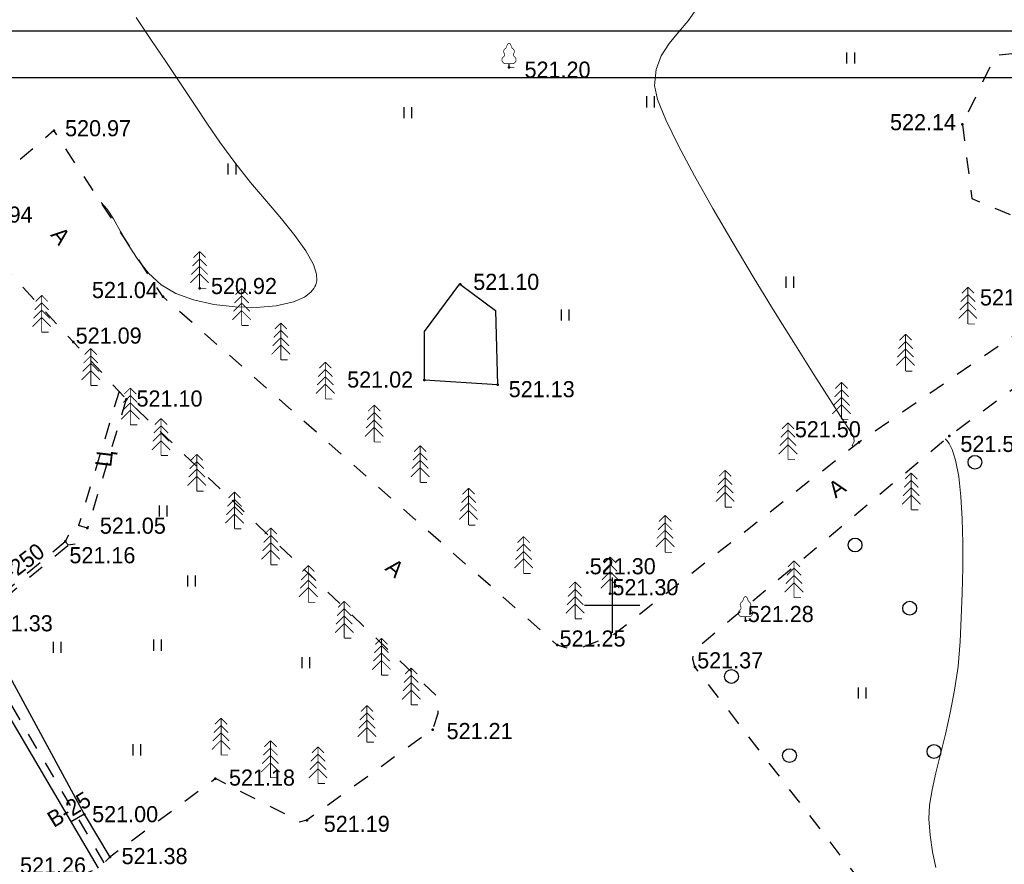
# Model space of a CAD drawing. Header units: millimetres. Extents: x 767170 to 66149698, y -983507 to 2493658.
# Tile 219 of 256: x 2884939 to 2938358, y -523785 to -477970. Entities that reach past the tile are written whole.
import ezdxf

# ---------------------------------------------------------------- set-up
doc = ezdxf.new("R2010")
doc.units = ezdxf.units.MM
doc.linetypes.add('Д_ТРОТ_ТРУБА', pattern=[3, 1.5, -1.5])
doc.linetypes.add('ДОРОГИ_СТРОЯЩ', pattern=[9, 8, -1])
for name, color, linetype in [('(001) Сетка', 92, 'Continuous'), ('(004) Точки рельефа', 7, 'Continuous'), ('(014) Водопровод', 5, 'ИК_Водопровод -------в--------'), ('(022) Возд. Линии', 7, 'Continuous'), ('(025) Дорога', 7, 'Continuous'), ('(027) Гидрография', 7, 'Continuous'), ('(028) Гидротехн.', 7, 'Continuous'), ('(031) Горизонтали', 42, 'Continuous'), ('(035) Откосы', 7, 'Continuous'), ('(036) Растительность', 7, 'Continuous'), ('(038) Деревья', 7, 'Continuous'), ('YQ_DIM', 3, 'Continuous')]:
    doc.layers.add(name, color=color, linetype=linetype)
doc.styles.add('BM-431', font='txt')
doc.styles.add('D-431', font='txt')
doc.styles.add('FAYZXON', font='GOTHICB.TTF')
doc.styles.get("Standard").update_dxf_attribs({"font": 'isocpeui.ttf'})
doc.linetypes.add('GAZ_VOZDUSH', pattern='A,1,-2,["~",Standard,S=3,R=0,X=-1.5,Y=-1.5],-1,10', length=14)
doc.linetypes.add('ИК_Водопровод -------в--------', pattern='A,9,-0.6,["В",Standard,S=1.2,R=0,X=0,Y=-0.6],-1.2', length=10.8)
doc.linetypes.add('ОТКОСЫ_НЕУКР', pattern='A,0.5,["|",Standard,S=1.2,R=0,X=0,Y=-1.2],1,["|",Standard,S=0.5,R=0,X=0,Y=-0.5],0.5', length=2)
doc.dimstyles.new('MAGENTA genplan dimension', dxfattribs={"dimtxt": 1000, "dimasz": 500, "dimexe": 200, "dimexo": 300, "dimgap": 100, "dimtad": 1, "dimdec": 1, "dimlfac": 0.001, "dimzin": 1, "dimtxsty": 'FAYZXON', "dimblk": 'OBLIQUE', "dimcen": 0, "dimclrd": 142, "dimclre": 142, "dimclrt": 6, "dimadec": 0, "dimazin": 0, "dimtfac": 1, "dimtdec": 1, "dimtmove": 0, "dimatfit": 3, "dimldrblk": 'OBLIQUE', "dimfxl": 1, "dimlwd": 30, "dimlwe": 30, "dimarcsym": 0})

# ---------------------------------------------------------------- blocks, each defined once
blk = doc.blocks.new('ell')
at = {"const_width": 0.05}
for points in [[(0, 1.6), (-0.386, 1.214)], [(0, 2), (-0.329, 1.671)], [(0, 0), (0, 2)], [(0, 2), (0.329, 1.671)], [(0, 1.6), (0.386, 1.214)], [(0, 1.2), (-0.443, 0.757)], [(0, 1.2), (0.443, 0.757)], [(0, 0.8), (-0.5, 0.3)], [(0, 0.8), (0.5, 0.3)], [(0, 0), (0.375, 0)]]:
    blk.add_lwpolyline(points, dxfattribs=at)
blk = doc.blocks.new('d')
at = {"layer": '(038) Деревья'}
blk.add_ellipse((0, 0), major_axis=(0.265, 0.265), ratio=1, start_param=5.497787, end_param=11.780972, dxfattribs=at)
blk = doc.blocks.new('I04010')
for p, q in [((-0.412273, 0.007146), (-0.412273, 1.207146)), ((0.387727, 1.207146), (0.387727, 0.007146))]:
    blk.add_line(p, q)
blk = doc.blocks.new('Setka')
at = {"layer": '(001) Сетка'}
for p, q in [((0, 1.5), (0, -1.5)), ((-1.5, 0), (1.5, 0))]:
    blk.add_line(p, q, dxfattribs=at)
blk = doc.blocks.new('karagach')
at = {"const_width": 0.05}
for points in [[(-0.277, 1.346, 0.181567), (-0.156, 1.546, 0.303004)], [(0, 1.75, 0.246034), (-0.156, 1.546, 0.489079)], [(0, 1.75, -0.246034), (0.156, 1.546, -0.489079)], [(0.277, 1.346, -0.181567), (0.156, 1.546, -0.303004)], [(-0.42, 0.746, 0.626949), (-0.291, 0.275, 0.702465)], [(-0.42, 0.746, 0.383603), (-0.341, 1.004, 0.352912)], [(-0.277, 1.346, 0.430853), (-0.341, 1.004, 0.548276)], [(0.277, 1.346, -0.430853), (0.341, 1.004, -0.548276)], [(0.42, 0.746, -0.626949), (0.291, 0.275, -0.702465)], [(0.42, 0.746, -0.383603), (0.341, 1.004, -0.352912)]]:
    blk.add_lwpolyline(points, format="xyb", dxfattribs=at)
for points in [[(0, 0.275), (-0.291, 0.275)], [(0, 0), (0, 0.275)], [(0, 0.275), (0.291, 0.275)], [(0, 0), (0.375, 0)]]:
    blk.add_lwpolyline(points, dxfattribs=at)
blk.add_lwpolyline([(0, 0), (0, 0.275)])
blk = doc.blocks.new('ell-flat-24-flat-1')
at = {"layer": '(038) Деревья', "const_width": 0.05}
for points in [[(0, 1.6), (-0.386, 1.214)], [(0, 2), (-0.329, 1.671)], [(0, 0), (0, 2)], [(0, 2), (0.329, 1.671)], [(0, 1.6), (0.386, 1.214)], [(0, 1.2), (-0.443, 0.757)], [(0, 1.2), (0.443, 0.757)], [(0, 0.8), (-0.5, 0.3)], [(0, 0.8), (0.5, 0.3)], [(0, 0), (0.375, 0)]]:
    blk.add_lwpolyline(points, dxfattribs=at)
blk = doc.blocks.new('ell-flat-23-flat-1')
at = {"layer": '(038) Деревья', "const_width": 0.05}
for points in [[(0, 1.6), (-0.386, 1.214)], [(0, 2), (-0.329, 1.671)], [(0, 0), (0, 2)], [(0, 2), (0.329, 1.671)], [(0, 1.6), (0.386, 1.214)], [(0, 1.2), (-0.443, 0.757)], [(0, 1.2), (0.443, 0.757)], [(0, 0.8), (-0.5, 0.3)], [(0, 0.8), (0.5, 0.3)], [(0, 0), (0.375, 0)]]:
    blk.add_lwpolyline(points, dxfattribs=at)
blk = doc.blocks.new('ell-flat-22-flat-1')
at = {"layer": '(038) Деревья', "const_width": 0.05}
for points in [[(0, 1.6), (-0.386, 1.214)], [(0, 2), (-0.329, 1.671)], [(0, 0), (0, 2)], [(0, 2), (0.329, 1.671)], [(0, 1.6), (0.386, 1.214)], [(0, 1.2), (-0.443, 0.757)], [(0, 1.2), (0.443, 0.757)], [(0, 0.8), (-0.5, 0.3)], [(0, 0.8), (0.5, 0.3)], [(0, 0), (0.375, 0)]]:
    blk.add_lwpolyline(points, dxfattribs=at)
blk = doc.blocks.new('ell-flat-21-flat-1')
at = {"layer": '(038) Деревья', "const_width": 0.05}
for points in [[(0, 1.6), (-0.386, 1.214)], [(0, 2), (-0.329, 1.671)], [(0, 0), (0, 2)], [(0, 2), (0.329, 1.671)], [(0, 1.6), (0.386, 1.214)], [(0, 1.2), (-0.443, 0.757)], [(0, 1.2), (0.443, 0.757)], [(0, 0.8), (-0.5, 0.3)], [(0, 0.8), (0.5, 0.3)], [(0, 0), (0.375, 0)]]:
    blk.add_lwpolyline(points, dxfattribs=at)
blk = doc.blocks.new('ell-flat-20-flat-1')
at = {"layer": '(038) Деревья', "const_width": 0.05}
for points in [[(0, 1.6), (-0.386, 1.214)], [(0, 2), (-0.329, 1.671)], [(0, 0), (0, 2)], [(0, 2), (0.329, 1.671)], [(0, 1.6), (0.386, 1.214)], [(0, 1.2), (-0.443, 0.757)], [(0, 1.2), (0.443, 0.757)], [(0, 0.8), (-0.5, 0.3)], [(0, 0.8), (0.5, 0.3)], [(0, 0), (0.375, 0)]]:
    blk.add_lwpolyline(points, dxfattribs=at)
blk = doc.blocks.new('ell-flat-25')
at = {"layer": '(038) Деревья', "const_width": 0.05}
for points in [[(0, 1.6), (-0.386, 1.214)], [(0, 2), (-0.329, 1.671)], [(0, 0), (0, 2)], [(0, 2), (0.329, 1.671)], [(0, 1.6), (0.386, 1.214)], [(0, 1.2), (-0.443, 0.757)], [(0, 1.2), (0.443, 0.757)], [(0, 0.8), (-0.5, 0.3)], [(0, 0.8), (0.5, 0.3)], [(0, 0), (0.375, 0)]]:
    blk.add_lwpolyline(points, dxfattribs=at)
blk = doc.blocks.new('ell-flat-28-flat-1')
at = {"layer": '(038) Деревья', "const_width": 0.05}
for points in [[(0, 1.6), (-0.386, 1.214)], [(0, 2), (-0.329, 1.671)], [(0, 0), (0, 2)], [(0, 2), (0.329, 1.671)], [(0, 1.6), (0.386, 1.214)], [(0, 1.2), (-0.443, 0.757)], [(0, 1.2), (0.443, 0.757)], [(0, 0.8), (-0.5, 0.3)], [(0, 0.8), (0.5, 0.3)], [(0, 0), (0.375, 0)]]:
    blk.add_lwpolyline(points, dxfattribs=at)
blk = doc.blocks.new('ell-flat-27-flat-1')
at = {"layer": '(038) Деревья', "const_width": 0.05}
for points in [[(0, 1.6), (-0.386, 1.214)], [(0, 2), (-0.329, 1.671)], [(0, 0), (0, 2)], [(0, 2), (0.329, 1.671)], [(0, 1.6), (0.386, 1.214)], [(0, 1.2), (-0.443, 0.757)], [(0, 1.2), (0.443, 0.757)], [(0, 0.8), (-0.5, 0.3)], [(0, 0.8), (0.5, 0.3)], [(0, 0), (0.375, 0)]]:
    blk.add_lwpolyline(points, dxfattribs=at)
blk = doc.blocks.new('ell-flat-26-flat-1')
at = {"layer": '(038) Деревья', "const_width": 0.05}
for points in [[(0, 1.6), (-0.386, 1.214)], [(0, 2), (-0.329, 1.671)], [(0, 0), (0, 2)], [(0, 2), (0.329, 1.671)], [(0, 1.6), (0.386, 1.214)], [(0, 1.2), (-0.443, 0.757)], [(0, 1.2), (0.443, 0.757)], [(0, 0.8), (-0.5, 0.3)], [(0, 0.8), (0.5, 0.3)], [(0, 0), (0.375, 0)]]:
    blk.add_lwpolyline(points, dxfattribs=at)
blk = doc.blocks.new('karagach-flat-2-flat-1-flat-1')
at = {"layer": '(038) Деревья', "const_width": 0.0375}
for points in [[(-0.208, 1.009, 0.181567), (-0.117, 1.159, 0.303004)], [(0, 1.312, 0.246034), (-0.117, 1.159, 0.489079)], [(0, 1.312, -0.246034), (0.117, 1.159, -0.489079)], [(0.208, 1.009, -0.181567), (0.117, 1.159, -0.303004)], [(-0.315, 0.559, 0.626949), (-0.218, 0.206, 0.702465)], [(-0.315, 0.559, 0.383603), (-0.255, 0.753, 0.352912)], [(-0.208, 1.009, 0.430853), (-0.255, 0.753, 0.548276)], [(0.208, 1.009, -0.430853), (0.255, 0.753, -0.548276)], [(0.315, 0.559, -0.626949), (0.218, 0.206, -0.702465)], [(0.315, 0.559, -0.383603), (0.255, 0.753, -0.352912)]]:
    blk.add_lwpolyline(points, format="xyb", dxfattribs=at)
for points in [[(0, 0.206), (-0.218, 0.206)], [(0, 0), (0, 0.206)], [(0, 0.206), (0.218, 0.206)], [(0, 0), (0.281, 0)]]:
    blk.add_lwpolyline(points, dxfattribs=at)
at = {"layer": '(038) Деревья'}
blk.add_lwpolyline([(0, 0), (0, 0.206)], dxfattribs=at)
blk = doc.blocks.new('ell-flat-32')
at = {"layer": '(038) Деревья', "const_width": 0.05}
for points in [[(0, 1.6), (-0.386, 1.214)], [(0, 2), (-0.329, 1.671)], [(0, 0), (0, 2)], [(0, 2), (0.329, 1.671)], [(0, 1.6), (0.386, 1.214)], [(0, 1.2), (-0.443, 0.757)], [(0, 1.2), (0.443, 0.757)], [(0, 0.8), (-0.5, 0.3)], [(0, 0.8), (0.5, 0.3)], [(0, 0), (0.375, 0)]]:
    blk.add_lwpolyline(points, dxfattribs=at)
blk = doc.blocks.new('ell-flat-33')
at = {"layer": '(038) Деревья', "const_width": 0.05}
for points in [[(0, 1.6), (-0.386, 1.214)], [(0, 2), (-0.329, 1.671)], [(0, 0), (0, 2)], [(0, 2), (0.329, 1.671)], [(0, 1.6), (0.386, 1.214)], [(0, 1.2), (-0.443, 0.757)], [(0, 1.2), (0.443, 0.757)], [(0, 0.8), (-0.5, 0.3)], [(0, 0.8), (0.5, 0.3)], [(0, 0), (0.375, 0)]]:
    blk.add_lwpolyline(points, dxfattribs=at)
blk = doc.blocks.new('ell-flat-34')
at = {"layer": '(038) Деревья', "const_width": 0.05}
for points in [[(0, 1.6), (-0.386, 1.214)], [(0, 2), (-0.329, 1.671)], [(0, 0), (0, 2)], [(0, 2), (0.329, 1.671)], [(0, 1.6), (0.386, 1.214)], [(0, 1.2), (-0.443, 0.757)], [(0, 1.2), (0.443, 0.757)], [(0, 0.8), (-0.5, 0.3)], [(0, 0.8), (0.5, 0.3)], [(0, 0), (0.375, 0)]]:
    blk.add_lwpolyline(points, dxfattribs=at)
blk = doc.blocks.new('ell-flat-35')
at = {"layer": '(038) Деревья', "const_width": 0.05}
for points in [[(0, 1.6), (-0.386, 1.214)], [(0, 2), (-0.329, 1.671)], [(0, 0), (0, 2)], [(0, 2), (0.329, 1.671)], [(0, 1.6), (0.386, 1.214)], [(0, 1.2), (-0.443, 0.757)], [(0, 1.2), (0.443, 0.757)], [(0, 0.8), (-0.5, 0.3)], [(0, 0.8), (0.5, 0.3)], [(0, 0), (0.375, 0)]]:
    blk.add_lwpolyline(points, dxfattribs=at)
blk = doc.blocks.new('ell-flat-36')
at = {"layer": '(038) Деревья', "const_width": 0.05}
for points in [[(0, 1.6), (-0.386, 1.214)], [(0, 2), (-0.329, 1.671)], [(0, 0), (0, 2)], [(0, 2), (0.329, 1.671)], [(0, 1.6), (0.386, 1.214)], [(0, 1.2), (-0.443, 0.757)], [(0, 1.2), (0.443, 0.757)], [(0, 0.8), (-0.5, 0.3)], [(0, 0.8), (0.5, 0.3)], [(0, 0), (0.375, 0)]]:
    blk.add_lwpolyline(points, dxfattribs=at)
blk = doc.blocks.new('ell-flat-37')
at = {"layer": '(038) Деревья', "const_width": 0.05}
for points in [[(0, 1.6), (-0.386, 1.214)], [(0, 2), (-0.329, 1.671)], [(0, 0), (0, 2)], [(0, 2), (0.329, 1.671)], [(0, 1.6), (0.386, 1.214)], [(0, 1.2), (-0.443, 0.757)], [(0, 1.2), (0.443, 0.757)], [(0, 0.8), (-0.5, 0.3)], [(0, 0.8), (0.5, 0.3)], [(0, 0), (0.375, 0)]]:
    blk.add_lwpolyline(points, dxfattribs=at)
blk = doc.blocks.new('ell-flat-38')
at = {"layer": '(038) Деревья', "const_width": 0.05}
for points in [[(0, 1.6), (-0.386, 1.214)], [(0, 2), (-0.329, 1.671)], [(0, 0), (0, 2)], [(0, 2), (0.329, 1.671)], [(0, 1.6), (0.386, 1.214)], [(0, 1.2), (-0.443, 0.757)], [(0, 1.2), (0.443, 0.757)], [(0, 0.8), (-0.5, 0.3)], [(0, 0.8), (0.5, 0.3)], [(0, 0), (0.375, 0)]]:
    blk.add_lwpolyline(points, dxfattribs=at)
blk = doc.blocks.new('ell-flat-29-flat-1')
at = {"layer": '(038) Деревья', "const_width": 0.05}
for points in [[(0, 1.6), (-0.386, 1.214)], [(0, 2), (-0.329, 1.671)], [(0, 0), (0, 2)], [(0, 2), (0.329, 1.671)], [(0, 1.6), (0.386, 1.214)], [(0, 1.2), (-0.443, 0.757)], [(0, 1.2), (0.443, 0.757)], [(0, 0.8), (-0.5, 0.3)], [(0, 0.8), (0.5, 0.3)], [(0, 0), (0.375, 0)]]:
    blk.add_lwpolyline(points, dxfattribs=at)
blk = doc.blocks.new('A$C05d28b1e')
at = {"layer": '(004) Точки рельефа', "color": 7, "linetype": 'ByBlock', "lineweight": -2}
for p in [(-21262, 117011), (3336, 113910), (-45955, 113584), (-23902, 105238), (-38051, 105022), (-40043, 104576), (-44895, 102103), (-25852, 100044), (-21884, 99790), (-42025, 99008), (2620, 97018), (-2273, 96670), (-44132, 92017), (-45339, 91293), (-17006, 89592), (-15776, 88454), (-8431, 87001), (-18644, 85674), (-11178, 84489), (-25407, 81084), (-37188, 78427), (-44310, 76497), (-32229, 76172), (-42918, 74170)]:
    blk.add_point(p, dxfattribs=at)
at = {"layer": '(014) Водопровод', "linetype": 'GAZ_VOZDUSH', "ltscale": 600, "flags": 128}
blk.add_lwpolyline([(-44310, 76497), (-45016, 76081)], dxfattribs=at)
at = {"layer": '(025) Дорога', "linetype": 'Д_ТРОТ_ТРУБА', "ltscale": 600, "flags": 128}
for points in [[(27459, 120222), (8937, 104733), (7549, 103433), (-2273, 96670), (-15702, 86137), (-17767, 85381), (-18644, 85674), (-40043, 104576), (-45955, 113584), (-51231, 109005), (-44895, 102103), (-42025, 99008), (-25117, 82841), (-25117, 81951), (-25407, 81084), (-32229, 76172), (-32639, 76060), (-33388, 76495), (-37188, 78427), (-42918, 74170), (-43534, 73566), (-56171, 68379), (-72915, 59805), (-96929, 47597), (-121278, 30068), (-138829, 14906), (-139804, 14024), (-138021, 12053), (-129914, 19516), (-105640, 36924), (-88825, 45949), (-78921, 50853), (-56719, 62542), (-42094, 71045), (-39916, 71829), (-37271, 72176), (-35503, 71928), (-34406, 71614), (-29497, 64248), (-29370, 62878), (-30300, 61153), (-32643, 58416), (-31513, 56567), (-31513, 56567), (-31513, 56567)], [(3336, 113910), (3854, 109888), (7482, 108383), (11477, 108791), (13146, 112453), (12756, 116514), (9214, 118111), (5112, 117638), (3336, 113910)], [(96975, 76152), (91663, 70018), (77743, 60511), (77407, 60141), (71543, 56980), (67628, 56398), (63649, 57538), (35933, 62943), (-1136, 71955), (-2270, 72968), (-11178, 84489), (-11295, 84899), (-11231, 85387), (2620, 97018), (30185, 117380)], [(-42419, 99433), (-44611, 92161)], [(-42025, 99008), (-44132, 92017)], [(-44132, 92017), (-44611, 92161)]]:
    blk.add_lwpolyline(points, dxfattribs=at)
at = {"layer": '(028) Гидротехн.', "ltscale": 600}
for points in [[(-62483, 109113), (-60678, 106122), (-55448, 95902), (-50158, 87260), (-44310, 76497), (-42918, 74170)], [(-43534, 73566), (-54302, 91845), (-60013, 102269), (-63249, 108647)]]:
    blk.add_lwpolyline(points, dxfattribs=at)
at = {"layer": '(028) Гидротехн.', "color": 3, "linetype": 'Д_ТРОТ_ТРУБА', "ltscale": 600, "flags": 128}
blk.add_lwpolyline([(-43219, 73859), (-53987, 92138), (-59698, 102562), (-62935, 108940)], dxfattribs=at)
at = {"layer": '(028) Гидротехн.', "linetype": 'Д_ТРОТ_ТРУБА', "ltscale": 600}
for points in [[(-50158, 87260), (-45339, 91293)], [(-50036, 87036), (-45179, 91101)]]:
    blk.add_lwpolyline(points, dxfattribs=at)
at = {"layer": '(031) Горизонтали', "color": 42, "linetype": 'Continuous', "lineweight": 0, "ltscale": 600}
for points in [[(-2549, 96454), (-2592, 96456), (-2638, 96495), (-2585, 96602), (-2532, 96711), (-2538, 96775), (-2551, 96865), (-2581, 97000), (-2742, 97253), (-3183, 97939), (-3857, 98992), (-4719, 100347), (-5720, 101938), (-6816, 103699), (-7959, 105564), (-9103, 107468), (-10201, 109345), (-11207, 111129), (-12074, 112754), (-12755, 114154), (-13204, 115263), (-13375, 116017), (-13285, 116899), (-12999, 117643), (-12575, 118297), (-12073, 118910), (-11551, 119530), (-11069, 120206)], [(-43388, 109673), (-43064, 109326), (-42720, 108786), (-42340, 108110), (-41908, 107357), (-41407, 106586), (-40821, 105853), (-40134, 105217), (-39329, 104736), (-38371, 104397), (-37279, 104154), (-36124, 104014), (-34973, 103984), (-33895, 104072), (-32960, 104286), (-32360, 104551), (-32019, 104809), (-31853, 105009), (-31790, 105118), (-31746, 105219), (-31695, 105435), (-31707, 105790), (-31871, 106318), (-32280, 107061), (-32873, 107887), (-33602, 108786), (-34421, 109751), (-35284, 110772), (-36143, 111840), (-36953, 112947), (-37615, 113923), (-38332, 114997), (-39092, 116139), (-39882, 117324), (-40687, 118522), (-41496, 119706)], [(1895, 73615), (1714, 74459), (1579, 75352), (1518, 76252), (1560, 76991), (1695, 77824), (1897, 78746), (2144, 79752), (2411, 80836), (2676, 81994), (2915, 83221), (3103, 84511), (3218, 85859), (3278, 87142), (3327, 88490), (3356, 89863), (3359, 91221), (3329, 92524), (3258, 93733), (3138, 94809), (2964, 95710), (2779, 96280), (2612, 96606), (2486, 96770), (2418, 96835), (2410, 96841)]]:
    blk.add_lwpolyline(points, dxfattribs=at)
at = {"layer": '(035) Откосы', "linetype": 'ОТКОСЫ_НЕУКР', "ltscale": 600}
blk.add_lwpolyline([(-23902, 105238), (-21997, 103825), (-21884, 99790), (-25852, 100044), (-25852, 102673), (-23932, 105260)], dxfattribs=at)
at = {"ltscale": 600}
blk.add_lwpolyline([(-45168, 91638), (-45342, 91297), (-45179, 91101), (-44808, 91161)], dxfattribs=at)
at = {"layer": '(001) Сетка', "xscale": 1000, "yscale": 1000, "zscale": 1000}
blk.add_blockref('Setka', (-15665, 87831), dxfattribs=at)
at = {"layer": '(022) Возд. Линии', "xscale": 1000, "yscale": 1000, "zscale": 1000}
for name, p in [('karagach-flat-2-flat-1-flat-1', (-21262, 117011)), ('ell-flat-38', (-38051, 105022)), ('ell-flat-37', (-35767, 103012)), ('ell-flat-20-flat-1', (3636, 103086)), ('ell-flat-29-flat-1', (-46615, 102642)), ('ell-flat-36', (-33640, 101142)), ('ell-flat-21-flat-1', (253, 100536)), ('ell-flat-35', (-31227, 99019)), ('ell-flat-22-flat-1', (-3222, 97917)), ('ell-flat-34', (-28576, 96687)), ('ell-flat-23-flat-1', (-6127, 95727)), ('ell-flat-33', (-26081, 94492)), ('ell-flat-24-flat-1', (-9537, 93157)), ('ell-flat-32', (-23455, 92182)), ('ell-flat-25', (-12791, 90704)), ('ell-flat-28-flat-1', (-20467, 89553)), ('ell-flat-26-flat-1', (-15776, 88454)), ('ell-flat-27-flat-1', (-17676, 87099))]:
    blk.add_blockref(name, p, dxfattribs=at)
at = {"layer": '(036) Растительность', "linetype": 'Continuous', "xscale": 500, "yscale": 500, "zscale": 500}
for p in [(-2719, 117217), (-13572, 114837), (-26740, 114242), (-36284, 111197), (-6028, 105054), (-18204, 103270), (-40026, 92636), (-38487, 88851), (-45768, 85245), (-40322, 85363), (-32272, 84417), (-2092, 82772), (-41447, 79687)]:
    blk.add_blockref('I04010', p, dxfattribs=at)
at = {"layer": '(038) Деревья', "linetype": 'Continuous'}
for name, p, xscale, yscale, zscale in [('ell', (-43955, 99756), 1000, 1000, 1000), ('ell', (-41807, 97616), 1000, 1000, 1000), ('ell', (-40143, 95958), 1000, 1000, 1000), ('ell', (-38202, 94023), 1000, 1000, 1000), ('d', (4017, 95588), 1000, 1000, 1000), ('ell', (562, 93008), 1000, 1000, 1000), ('ell', (-36151, 91979), 1000, 1000, 1000), ('ell', (-34190, 90025), 1000, 1000, 1000), ('d', (-2489, 91100), 1000, 1000, 1000), ('ell', (-32148, 87989), 1000, 1000, 1000), ('ell', (-5800, 88242), 1000, 1000, 1000), ('karagach', (-8431, 87001), 750, 750, 750), ('ell', (-30199, 86047), 1000, 1000, 1000), ('d', (476, 87670), 1000, 1000, 1000), ('ell', (-28185, 84040), 1000, 1000, 1000), ('ell', (-26568, 82427), 1000, 1000, 1000), ('d', (-9194, 83970), 1000, 1000, 1000), ('ell', (-28970, 80398), 1000, 1000, 1000), ('ell', (-36884, 79707), 1000, 1000, 1000), ('ell', (-34204, 78481), 1000, 1000, 1000), ('ell', (-31624, 78156), 1000, 1000, 1000), ('d', (1794, 79898), 1000, 1000, 1000), ('d', (-6047, 79676), 1000, 1000, 1000)]:
    blk.add_blockref(name, p, dxfattribs=dict(at, xscale=xscale, yscale=yscale, zscale=zscale))
at = {"layer": '(004) Точки рельефа', "linetype": 'ByBlock', "char_height": 875, "attachment_point": 4, "style": 'D-431'}
for s, insert in [('521.20', (-20419, 116877)), ('522.14', (-591, 114030)), ('520.97', (-45347, 113702)), ('520.94', (-50688, 109018)), ('521.10', (-23202, 105370)), ('521.04', (-43889, 104925)), ('520.92', (-37432, 105143)), ('521.67', (4289, 104524)), ('521.09', (-44770, 102453)), ('521.02', (-30042, 100069)), ('521.13', (-21277, 99547)), ('521.10', (-41471, 99039)), ('521.50', (-5755, 97373)), ('521.50', (3228, 96577)), ('521.05', (-43460, 92142)), ('521.16', (-45110, 90539)), ('521.30', (-16881, 89942)), ('521.30', (-15651, 88804)), ('521.28', (-8306, 87351)), ('521.33', (-49592, 86849)), ('521.25', (-18519, 86024)), ('521.37', (-11053, 84839)), ('521.21', (-24648, 81001)), ('521.18', (-36455, 78478)), ('521.00', (-43878, 76494)), ('521.19', (-31312, 75967)), ('521.26', (-47790, 73711)), ('521.38', (-42281, 74220))]:
    blk.add_mtext(s, dxfattribs=dict(at, insert=insert))
at = {"layer": '(014) Водопровод', "color": 0, "linetype": 'Continuous', "style": 'BM-431'}
blk.add_text('В-25', height=875, rotation=31.4862, dxfattribs=at).set_placement((-45959, 75744))
at = {"layer": '(025) Дорога', "linetype": 'ДОРОГИ_СТРОЯЩ', "style": 'BM-431'}
for s, rotation, p in [('A', 309.2606, (-46172, 107905)), ('Ц', 83.3241, (-42848, 95297)), ('A', 35.4703, (-3540, 93611)), ('A', 319.6758, (-28035, 89775))]:
    blk.add_text(s, height=875, rotation=rotation, dxfattribs=at).set_placement(p)
at = {"layer": '(027) Гидрография', "color": 0, "style": 'D-431'}
blk.add_text('ст-250', height=875, rotation=37.101, dxfattribs=at).set_placement((-49133, 88478))
blk = doc.blocks.new('A11111111111')
blk.add_lwpolyline([(-186450, -2503181), (654550, -2503181), (654550, -1909181), (-186450, -1909181)], close=True)
blk.add_lwpolyline([(649550, -2498181), (-166450, -2498181), (-166450, -1914181), (649550, -1914181), (649550, -2498181)])
blk = doc.blocks.new('_Oblique')
at = {"color": 0, "linetype": 'ByBlock', "lineweight": -2}
blk.add_line((-0.5, -0.5), (0.5, 0.5), dxfattribs=at)
blk = doc.blocks.new('*D1616')
at = {"layer": 'YQ_DIM', "color": 142, "lineweight": 30, "transparency": 16777216}
for p, q in [((2862053, -516701), (2862487, -516452)), ((2862313, -516552), (2900115, -582350)), ((2899855, -582500), (2900289, -582250))]:
    blk.add_line(p, q, dxfattribs=at)
at = {"layer": 'YQ_DIM', "color": 142, "lineweight": 30, "transparency": 16777216, "xscale": 500, "yscale": 500, "zscale": 500}
for p, rotation in [((2862313, -516552), 119.8780372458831), ((2900115, -582350), 299.878037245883)]:
    blk.add_blockref('_Oblique', p, dxfattribs=dict(at, rotation=rotation))
at = {"layer": 'YQ_DIM', "color": 6, "transparency": 16777216, "insert": (2881817, -549105), "char_height": 1000, "attachment_point": 5, "rotation": 299.878, "style": 'FAYZXON'}
blk.add_mtext('75,9', dxfattribs=at)

msp = doc.modelspace()

# ---------------------------------------------------------------- block references
at = {"color": 5, "lineweight": 50}
msp.add_blockref('A$C05d28b1e', (2932748.06, -597565.05), dxfattribs=at)

# ---------------------------------------------------------------- next in the draw order: block references
at = {"xscale": 0.5, "yscale": 0.5, "zscale": 0.5}
msp.add_blockref('A11111111111', (2811748.15, 475993.25), dxfattribs=at)

# ---------------------------------------------------------------- next in the draw order: dimensions: what is measured, and where the dimension line sits
at = {"layer": 'YQ_DIM'}
dim = msp.add_aligned_dim(p1=(2861792.88, -516850.78), p2=(2899594.97, -582648.98), distance=600, dimstyle='MAGENTA genplan dimension', dxfattribs=at)
dim.commit()
dim.dimension.update_dxf_attribs({"geometry": '*D1616', "text_midpoint": (2881816.95, -549104.68)})

doc.saveas('drawing.dxf')
